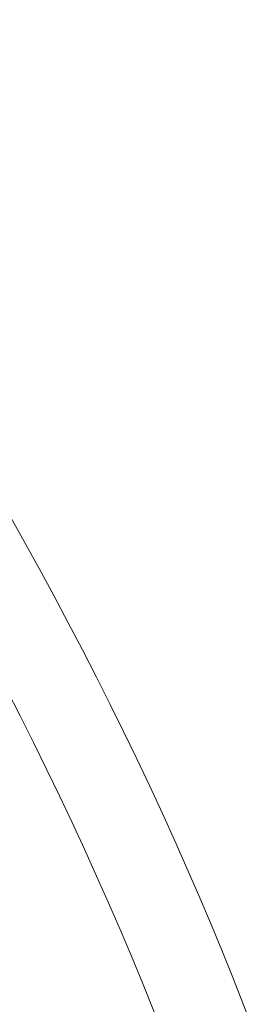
# Model space of a CAD drawing. Header units: inches. Extents: x 1352 to 2050, y -1711 to -1289.
# Tile 240 of 256: x 1801.532 to 1802.049, y -1510.966 to -1508.781. Entities that reach past the tile are written whole.
import ezdxf

# ---------------------------------------------------------------- set-up
doc = ezdxf.new("R2010")
doc.units = ezdxf.units.IN
doc.header["$MEASUREMENT"] = 0
doc.layers.add('图层 1', color=7, linetype='Continuous')

# ---------------------------------------------------------------- blocks, each defined once
blk = doc.blocks.new('block 16')
at = {"layer": '图层 1', "lineweight": 0}
blk.add_open_spline([(1802.2266, -1512.9716), (1802.2311, -1512.9082), (1802.2342, -1512.8417), (1802.2342, -1512.7738), (1802.2362, -1511.7709), (1801.6768, -1510.3416), (1800.8341, -1509.1771), (1799.9931, -1508.0092), (1798.8704, -1507.1139), (1797.7838, -1507.1183), (1797.5006, -1507.1183), (1797.2174, -1507.1776), (1796.9377, -1507.3078), (1796.8901, -1507.3302), (1796.8336, -1507.3099), (1796.8116, -1507.262), (1796.7896, -1507.2145), (1796.8095, -1507.158), (1796.8571, -1507.1356), (1797.1623, -1506.9936), (1797.4737, -1506.9282), (1797.7838, -1506.9282), (1798.9772, -1506.932), (1800.1272, -1507.8766), (1800.9884, -1509.0662), (1801.848, -1510.2596), (1802.4219, -1511.7051), (1802.4237, -1512.7738), (1802.4237, -1512.8465), (1802.4209, -1512.9175), (1802.4154, -1512.9867), (1802.4113, -1513.0387), (1802.3658, -1513.078), (1802.3134, -1513.0735), (1802.2611, -1513.0701), (1802.2225, -1513.0236), (1802.2266, -1512.9716)], degree=3, knots=[0, 0, 0, 0, 1, 1, 1, 2, 2, 2, 3, 3, 3, 4, 4, 4, 5, 5, 5, 6, 6, 6, 7, 7, 7, 8, 8, 8, 9, 9, 9, 10, 10, 10, 11, 11, 11, 12, 12, 12, 12], dxfattribs=at)
blk = doc.blocks.new('block 9')
at = {"layer": '图层 1'}
blk.add_blockref('block 16', (0, 0), dxfattribs=at)
blk = doc.blocks.new('block 2')
at = {"layer": '图层 1'}
blk.add_blockref('block 9', (0, 0), dxfattribs=at)

msp = doc.modelspace()

# ---------------------------------------------------------------- block references
at = {"layer": '图层 1'}
msp.add_blockref('block 2', (0, 0), dxfattribs=at)

doc.saveas('drawing.dxf')
